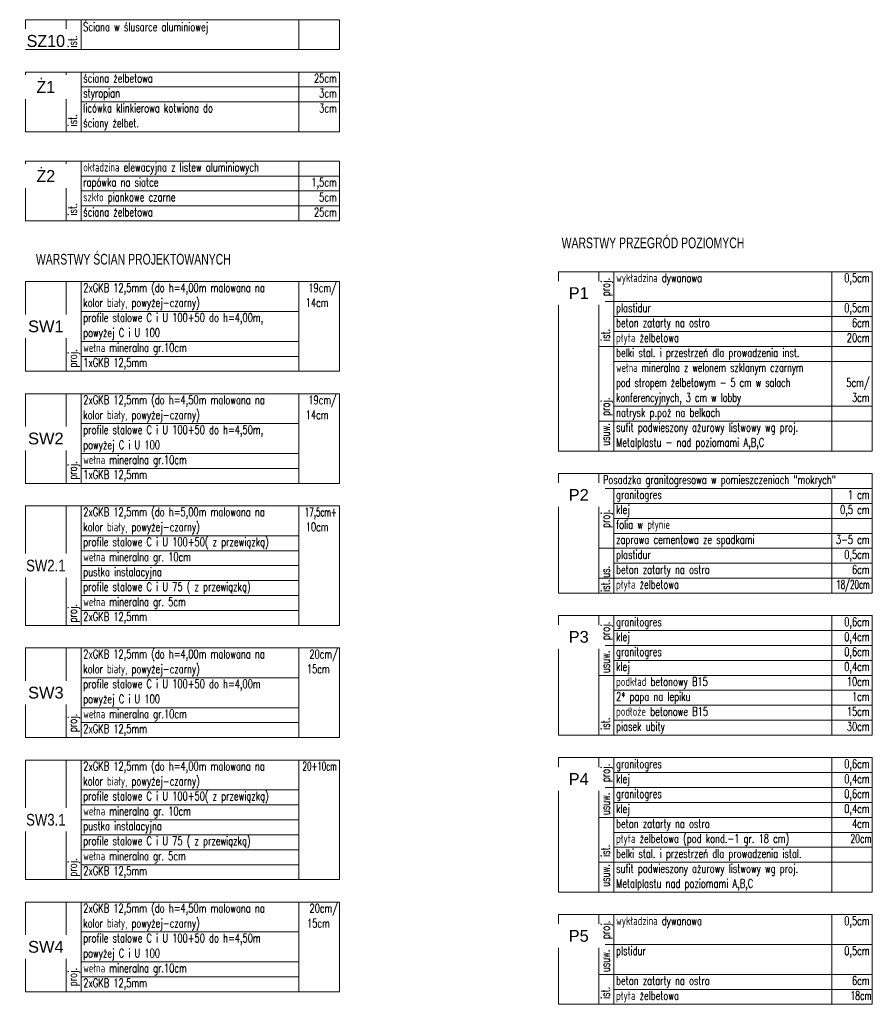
# Model space of a CAD drawing. Header units: centimetres. Extents: x -228435 to 46820, y -89367 to 152985.
# Tile 3 of 256: x -228435 to -188502, y 12990 to 59089. Entities that reach past the tile are written whole.
import ezdxf
from ezdxf.enums import TextEntityAlignment as Align

# ---------------------------------------------------------------- set-up
doc = ezdxf.new("R2010")
doc.units = ezdxf.units.CM
doc.header["$LTSCALE"] = 50
doc.layers.get('0').update_dxf_attribs({"color": 8})
for name, color, linetype in [('P1$0$ARCH_INFO_OPISY', 8, 'Continuous'), ('P2$0$ARCH_INFO_OPISY', 8, 'Continuous'), ('P3$0$ARCH_INFO_OPISY', 8, 'Continuous'), ('P4$0$ARCH_INFO_OPISY', 8, 'Continuous'), ('P5$0$ARCH_INFO_OPISY', 8, 'Continuous'), ('przegrody dla rzutów$0$ARCH_INFO_OPISY', 8, 'Continuous'), ('przegrody dla rzutów$0$RYSUNKOWE_XREF', 8, 'Continuous'), ('SW1$0$ARCH_INFO_OPISY', 8, 'Continuous'), ('SW2$0$ARCH_INFO_OPISY', 8, 'Continuous'), ('SW2_1$0$ARCH_INFO_OPISY', 8, 'Continuous'), ('SW3$0$ARCH_INFO_OPISY', 8, 'Continuous'), ('SW3_1$0$ARCH_INFO_OPISY', 8, 'Continuous'), ('SW4$0$ARCH_INFO_OPISY', 8, 'Continuous'), ('SZ10$0$Pu1$0$ARCH_INFO_OPISY', 8, 'Continuous'), ('Ż1$0$ARCH_INFO_OPISY', 8, 'Continuous'), ('Ż1$0$Pu1$0$ARCH_INFO_OPISY', 8, 'Continuous'), ('Ż2$0$ARCH_INFO_OPISY', 8, 'Continuous'), ('Ż2$0$Pu1$0$ARCH_INFO_OPISY', 8, 'Continuous')]:
    doc.layers.add(name, color=color, linetype=linetype)
for name, color, linetype, lineweight in [('P1$0$ARCH_TABELKA', 8, 'Continuous', 5), ('P2$0$ARCH_TABELKA', 8, 'Continuous', 5), ('P3$0$ARCH_TABELKA', 8, 'Continuous', 5), ('P4$0$ARCH_TABELKA', 8, 'Continuous', 5), ('P5$0$ARCH_TABELKA', 8, 'Continuous', 5), ('SW1$0$ARCH_TABELKA', 8, 'Continuous', 5), ('SW2$0$ARCH_TABELKA', 8, 'Continuous', 5), ('SW2_1$0$ARCH_TABELKA', 8, 'Continuous', 5), ('SW3$0$ARCH_TABELKA', 8, 'Continuous', 5), ('SW3_1$0$ARCH_TABELKA', 8, 'Continuous', 5), ('SW4$0$ARCH_TABELKA', 8, 'Continuous', 5), ('SZ10$0$Pu1$0$ARCH_TABELKA', 8, 'Continuous', 5), ('Ż1$0$ARCH_TABELKA', 8, 'Continuous', 5), ('Ż2$0$ARCH_TABELKA', 8, 'Continuous', 5)]:
    doc.layers.add(name, color=color, linetype=linetype, lineweight=lineweight)
doc.styles.add('P1$0$Arial', font='ARIAL.TTF')
doc.styles.add('P1$0$Romans', font='Romans.shx')
doc.styles.add('P2$0$Arial', font='ARIAL.TTF')
doc.styles.add('P2$0$Romans', font='Romans.shx')
doc.styles.add('P3$0$Arial', font='ARIAL.TTF')
doc.styles.add('P3$0$Romans', font='Romans.shx')
doc.styles.add('P4$0$Arial', font='ARIAL.TTF')
doc.styles.add('P4$0$Romans', font='Romans.shx')
doc.styles.add('P5$0$Arial', font='ARIAL.TTF')
doc.styles.add('P5$0$Romans', font='Romans.shx')
doc.styles.add('przegrody dla rzutów$0$Arial', font='ARIAL.TTF')
doc.styles.add('SW1$0$Arial', font='ARIAL.TTF')
doc.styles.add('SW1$0$Romans', font='Romans.shx')
doc.styles.add('SW2$0$Arial', font='ARIAL.TTF')
doc.styles.add('SW2$0$Romans', font='Romans.shx')
doc.styles.add('SW2_1$0$Arial', font='ARIAL.TTF')
doc.styles.add('SW2_1$0$Romans', font='Romans.shx')
doc.styles.add('SW3$0$Arial', font='ARIAL.TTF')
doc.styles.add('SW3$0$Romans', font='Romans.shx')
doc.styles.add('SW3_1$0$Arial', font='ARIAL.TTF')
doc.styles.add('SW3_1$0$Romans', font='Romans.shx')
doc.styles.add('SW4$0$Arial', font='ARIAL.TTF')
doc.styles.add('SW4$0$Romans', font='Romans.shx')
doc.styles.add('SZ10$0$Pu1$0$Romans', font='Romans.shx')
doc.styles.add('SZ10$0$Pu1$0$Standard', font='txt')
doc.styles.add('Ż1$0$Pu1$0$Standard', font='txt')
doc.styles.add('Ż1$0$Romans', font='Romans.shx')
doc.styles.add('Ż2$0$Pu1$0$Standard', font='txt')
doc.styles.add('Ż2$0$Romans', font='Romans.shx')

# ---------------------------------------------------------------- blocks, each defined once
blk = doc.blocks.new('Ż1')
at = {"layer": 'Ż1$0$ARCH_TABELKA'}
blk.add_line((-41322, 4632.7), (-41322, 4352.7), dxfattribs=at)
blk.add_lwpolyline([(-42602, 4632.7), (-41132, 4632.7), (-41132, 4352.7), (-42602, 4352.7)], close=True, dxfattribs=at)
for points in [[(-42412, 4632.7), (-42412, 4352.7)], [(-42342, 4632.7), (-42342, 4352.7)], [(-42342, 4562.7), (-41132, 4562.7)], [(-42342, 4492.7), (-41132, 4492.7)], [(-42342, 4352.7), (-41132, 4352.7)]]:
    blk.add_lwpolyline(points, dxfattribs=at)
at = {"layer": 'Ż1$0$ARCH_INFO_OPISY', "color": 191, "style": 'Ż1$0$Romans', "width": 0.7}
for s, p in [('ściana żelbetowa', (-42331.9, 4583.8)), ('styropian', (-42331.9, 4513.8)), ('licówka klinkierowa kotwiona do', (-42331.9, 4443.8)), ('ściany żelbet.', (-42331.9, 4373.8))]:
    blk.add_text(s, height=40.5, dxfattribs=at).set_placement(p)
for s, p in [('25cm', (-41144.3, 4583.4)), ('3cm', (-41144.3, 4513.4)), ('3cm', (-41144.3, 4443.4))]:
    blk.add_text(s, height=40.5, dxfattribs=at).set_placement(p, align=Align.RIGHT)
blk.add_text('ist.', height=40.5, rotation=90, dxfattribs=at).set_placement((-42361.8, 4377.9))
at = {"layer": 'Ż1$0$Pu1$0$ARCH_INFO_OPISY', "color": 191, "insert": (-42507, 4562.7), "char_height": 56.25, "width": 190, "attachment_point": 5, "style": 'Ż1$0$Pu1$0$Standard', "bg_fill": 2}
blk.add_mtext('Ż1', dxfattribs=at)
blk = doc.blocks.new('SW1')
at = {"layer": 'SW1$0$ARCH_TABELKA'}
blk.add_line((-44422, 4633.3), (-44422, 4213.3), dxfattribs=at)
for points in [[(-44232, 4213.3), (-45702, 4213.3), (-45702, 4633.3), (-44232, 4633.3), (-44232, 4213.3)], [(-45512, 4633.3), (-45512, 4213.3)], [(-45442, 4633.3), (-45442, 4213.3)], [(-45442, 4493.3), (-44422, 4493.3)], [(-45442, 4353.3), (-44422, 4353.3)], [(-45442, 4283.3), (-44422, 4283.3)]]:
    blk.add_lwpolyline(points, dxfattribs=at)
at = {"layer": 'SW1$0$ARCH_INFO_OPISY', "color": 191, "style": 'SW1$0$Romans', "width": 0.7}
for s, p in [('2xGKB 12,5mm (do h=4,00m malowana na ', (-45431.9, 4584.4)), ('kolor biały, powyżej-czarny)', (-45431.9, 4514.4)), ('14cm', (-44389.6, 4514.4)), ('profile stalowe C i U 100+50 do h=4,00m,', (-45431.9, 4444.4)), ('powyżej C i U 100', (-45432, 4374)), ('wełna mineralna gr.10cm ', (-45432, 4304)), ('1xGKB 12,5mm  ', (-45431.9, 4234.4))]:
    blk.add_text(s, height=40.5, dxfattribs=at).set_placement(p)
blk.add_text('19cm/', height=40.5, dxfattribs=at).set_placement((-44244.3, 4584), align=Align.RIGHT)
blk.add_text('proj.', height=40.5, rotation=90, dxfattribs=at).set_placement((-45461.8, 4230.8))
at = {"layer": 'SW1$0$ARCH_INFO_OPISY', "color": 191, "insert": (-45607, 4423.3), "char_height": 55, "width": 190, "attachment_point": 5, "style": 'SW1$0$Arial', "bg_fill": 2}
blk.add_mtext('SW1', dxfattribs=at)
blk = doc.blocks.new('SW2')
at = {"layer": 'SW2$0$ARCH_TABELKA'}
blk.add_line((-44422, 4633.3), (-44422, 4213.3), dxfattribs=at)
for points in [[(-44232, 4213.3), (-45702, 4213.3), (-45702, 4633.3), (-44232, 4633.3), (-44232, 4213.3)], [(-45512, 4633.3), (-45512, 4213.3)], [(-45442, 4633.3), (-45442, 4213.3)], [(-45442, 4493.3), (-44422, 4493.3)], [(-45442, 4353.3), (-44422, 4353.3)], [(-45442, 4283.3), (-44422, 4283.3)]]:
    blk.add_lwpolyline(points, dxfattribs=at)
at = {"layer": 'SW2$0$ARCH_INFO_OPISY', "color": 191, "style": 'SW2$0$Romans', "width": 0.7}
for s, p in [('2xGKB 12,5mm (do h=4,50m malowana na ', (-45431.9, 4584.4)), ('kolor biały, powyżej-czarny)', (-45431.9, 4514.4)), ('14cm', (-44389.6, 4514.4)), ('profile stalowe C i U 100+50 do h=4,50m,', (-45431.9, 4444.4)), ('powyżej C i U 100', (-45432, 4374)), ('wełna mineralna gr.10cm ', (-45432, 4304)), ('1xGKB 12,5mm  ', (-45431.9, 4234.4))]:
    blk.add_text(s, height=40.5, dxfattribs=at).set_placement(p)
blk.add_text('19cm/', height=40.5, dxfattribs=at).set_placement((-44244.3, 4584), align=Align.RIGHT)
blk.add_text('proj.', height=40.5, rotation=90, dxfattribs=at).set_placement((-45461.8, 4230.8))
at = {"layer": 'SW2$0$ARCH_INFO_OPISY', "color": 191, "insert": (-45607, 4423.3), "char_height": 55, "width": 190, "attachment_point": 5, "style": 'SW2$0$Arial', "bg_fill": 2}
blk.add_mtext('SW2', dxfattribs=at)
blk = doc.blocks.new('SW4')
at = {"layer": 'SW4$0$ARCH_TABELKA'}
blk.add_line((-44422, 4633.3), (-44422, 4213.3), dxfattribs=at)
for points in [[(-44232, 4213.3), (-45702, 4213.3), (-45702, 4633.3), (-44232, 4633.3), (-44232, 4213.3)], [(-45512, 4633.3), (-45512, 4213.3)], [(-45442, 4633.3), (-45442, 4213.3)], [(-45442, 4493.3), (-44422, 4493.3)], [(-45442, 4353.3), (-44422, 4353.3)], [(-45442, 4283.3), (-44422, 4283.3)]]:
    blk.add_lwpolyline(points, dxfattribs=at)
at = {"layer": 'SW4$0$ARCH_INFO_OPISY', "color": 191, "style": 'SW4$0$Romans', "width": 0.7}
for s, p in [('2xGKB 12,5mm (do h=4,50m malowana na ', (-45431.9, 4584.4)), ('kolor biały, powyżej-czarny)', (-45431.9, 4514.4)), ('15cm', (-44383.8, 4514.4)), ('profile stalowe C i U 100+50 do h=4,50m', (-45431.9, 4444.4)), ('powyżej C i U 100', (-45432, 4374)), ('wełna mineralna gr.10cm', (-45432, 4304)), ('2xGKB 12,5mm  ', (-45431.9, 4234.4))]:
    blk.add_text(s, height=40.5, dxfattribs=at).set_placement(p)
blk.add_text('20cm/', height=40.5, dxfattribs=at).set_placement((-44238.4, 4584), align=Align.RIGHT)
blk.add_text('proj.', height=40.5, rotation=90, dxfattribs=at).set_placement((-45461.8, 4239.1))
at = {"layer": 'SW4$0$ARCH_INFO_OPISY', "color": 191, "insert": (-45607, 4423.3), "char_height": 55, "width": 190, "attachment_point": 5, "style": 'SW4$0$Arial', "bg_fill": 2}
blk.add_mtext('SW4', dxfattribs=at)
blk = doc.blocks.new('P1')
at = {"layer": 'P1$0$ARCH_TABELKA'}
blk.add_line((-38222, 4633.3), (-38222, 3793.3), dxfattribs=at)
blk.add_lwpolyline([(-39502, 4633.3), (-38032, 4633.3), (-38032, 3793.3), (-39502, 3793.3)], close=True, dxfattribs=at)
for points in [[(-39312, 4633.3), (-39312, 3793.3)], [(-39242, 4633.3), (-39242, 3793.3)], [(-39312, 4493.3), (-38032, 4493.3)], [(-39242, 4423.3), (-38032, 4423.3)], [(-39242, 4353.3), (-38032, 4353.3)], [(-39312, 4283.3), (-38032, 4283.3)], [(-39242, 4213.3), (-38032, 4213.3)], [(-39242, 4003.3), (-38032, 4003.3)], [(-39312, 3933.3), (-38032, 3933.3)], [(-39242, 3793.3), (-38032, 3793.3)]]:
    blk.add_lwpolyline(points, dxfattribs=at)
at = {"layer": 'P1$0$ARCH_INFO_OPISY', "color": 191, "style": 'P1$0$Romans'}
for s, width, p in [('wykładzina dywanowa ', 0.7, (-39231.9, 4584.4)), ('plastidur', 0.7, (-39232, 4444)), ('beton zatarty na ostro', 0.7, (-39232, 4374)), ('płyta żelbetowa', 0.7, (-39232, 4304)), ('belki stal. i przestrzeń dla prowadzenia inst.', 0.7, (-39232, 4234)), ('wełna mineralna z welonem szklanym czarnym', 0.68, (-39232, 4164)), ('pod stropem żelbetowym - 5 cm w salach  ', 0.68, (-39232, 4094)), ('konferencyjnych, 3 cm w lobby', 0.68, (-39232, 4024)), ('natrysk p.poż na belkach', 0.7, (-39232, 3954)), ('sufit podwieszony ażurowy listwowy wg proj. ', 0.7, (-39232, 3884)), ('Metalplastu - nad poziomami A,B,C', 0.7, (-39232, 3814))]:
    blk.add_text(s, height=40.5, dxfattribs=dict(at, width=width)).set_placement(p)
at = {"layer": 'P1$0$ARCH_INFO_OPISY', "color": 191, "style": 'P1$0$Romans', "width": 0.7}
for s, p in [('0,5cm', (-38044.3, 4584)), ('0,5cm', (-38044.3, 4444)), ('6cm', (-38044.3, 4374)), ('20cm', (-38044.3, 4304)), ('5cm/', (-38044.3, 4094)), ('3cm', (-38044.3, 4024))]:
    blk.add_text(s, height=40.5, dxfattribs=at).set_placement(p, align=Align.RIGHT)
for s, p in [('proj.', (-39261.8, 4518.5)), ('proj.', (-39261.8, 4518.5)), ('ist.', (-39261.8, 4308.5)), ('proj.', (-39261.8, 3958.5)), ('usuw.', (-39261.8, 3818.5))]:
    blk.add_text(s, height=40.5, rotation=90, dxfattribs=at).set_placement(p)
at = {"layer": 'P1$0$ARCH_INFO_OPISY', "color": 191, "insert": (-39407, 4533.3), "char_height": 55, "width": 190, "attachment_point": 5, "style": 'P1$0$Arial', "bg_fill": 2}
blk.add_mtext('P1', dxfattribs=at)
blk = doc.blocks.new('P2')
at = {"layer": 'P2$0$ARCH_TABELKA'}
blk.add_line((-38222, 3688.3), (-38222, 3198.3), dxfattribs=at)
blk.add_lwpolyline([(-39502, 3758.3), (-38032, 3758.3), (-38032, 3198.3), (-39502, 3198.3)], close=True, dxfattribs=at)
for points in [[(-39312, 3758.3), (-39312, 3198.3)], [(-39242, 3758.3), (-38032, 3758.3)], [(-39312, 3688.3), (-38032, 3688.3)], [(-39242, 3688.3), (-39242, 3198.3)], [(-39242, 3618.3), (-38032, 3618.3)], [(-39242, 3548.3), (-38032, 3548.3)], [(-39242, 3478.3), (-38032, 3478.3)], [(-39312, 3408.3), (-38032, 3408.3)], [(-39242, 3338.3), (-38032, 3338.3)], [(-39312, 3268.3), (-38032, 3268.3)], [(-39242, 3268.3), (-38032, 3268.3)], [(-39242, 3198.3), (-38032, 3198.3)]]:
    blk.add_lwpolyline(points, dxfattribs=at)
at = {"layer": 'P2$0$ARCH_INFO_OPISY', "color": 191, "style": 'P2$0$Romans', "width": 0.7}
for s, p in [('Posadzka granitogresowa w pomieszczeniach "mokrych"', (-39293.4, 3709.4)), ('granitogres', (-39231.9, 3639.4)), ('klej', (-39231.9, 3569.4)), ('folia w płynie', (-39231.9, 3499.4)), ('zaprawa cementowa ze spadkami', (-39231.9, 3429.4)), ('plastidur', (-39232, 3359)), ('beton zatarty na ostro', (-39232, 3289)), ('płyta żelbetowa', (-39232, 3219))]:
    blk.add_text(s, height=40.5, dxfattribs=at).set_placement(p)
at = {"layer": 'P2$0$ARCH_INFO_OPISY', "color": 191, "style": 'P2$0$Romans'}
for s, width, p in [('1 cm', 0.7, (-38044.3, 3639)), ('0,5 cm', 0.7, (-38044.3, 3569)), ('3-5 cm', 0.7, (-38044.3, 3429)), ('0,5cm', 0.7, (-38044.3, 3359)), ('6cm', 0.7, (-38044.3, 3289)), ('18/20cm', 0.6, (-38044.3, 3219))]:
    blk.add_text(s, height=40.5, dxfattribs=dict(at, width=width)).set_placement(p, align=Align.RIGHT)
at = {"layer": 'P2$0$ARCH_INFO_OPISY', "color": 191, "style": 'P2$0$Romans', "width": 0.7}
for s, p in [('proj.', (-39261.8, 3503.5)), ('us.', (-39261.8, 3270.3)), ('ist.', (-39261.8, 3204.5))]:
    blk.add_text(s, height=40.5, rotation=90, dxfattribs=at).set_placement(p)
at = {"layer": 'P2$0$ARCH_INFO_OPISY', "color": 191, "insert": (-39407, 3658.3), "char_height": 55, "width": 190, "attachment_point": 5, "style": 'P2$0$Arial', "bg_fill": 2}
blk.add_mtext('P2', dxfattribs=at)
blk = doc.blocks.new('P3')
at = {"layer": 'P3$0$ARCH_TABELKA'}
blk.add_line((-38222, 3373.3), (-38222, 2813.3), dxfattribs=at)
blk.add_lwpolyline([(-39502, 3373.3), (-38032, 3373.3), (-38032, 2813.3), (-39502, 2813.3)], close=True, dxfattribs=at)
for points in [[(-39312, 3373.3), (-39312, 2813.3)], [(-39242, 3373.3), (-39242, 2813.3)], [(-39242, 3303.3), (-38032, 3303.3)], [(-39312, 3233.3), (-38032, 3233.3)], [(-39242, 3163.3), (-38032, 3163.3)], [(-39312, 3093.3), (-38032, 3093.3)], [(-39242, 3093.3), (-38032, 3093.3)], [(-39242, 3023.3), (-38032, 3023.3)], [(-39242, 2953.3), (-38032, 2953.3)], [(-39242, 2883.3), (-38032, 2883.3)], [(-39242, 2813.3), (-38032, 2813.3)]]:
    blk.add_lwpolyline(points, dxfattribs=at)
at = {"layer": 'P3$0$ARCH_INFO_OPISY', "color": 191, "style": 'P3$0$Romans', "width": 0.7}
for s, p in [('granitogres', (-39232, 3324)), ('klej', (-39232, 3254)), ('granitogres', (-39232, 3184)), ('klej', (-39232, 3114)), ('podkład betonowy B15', (-39232, 3044)), ('2* papa na lepiku', (-39232, 2974)), ('podłoże betonowe B15', (-39232, 2904)), ('piasek ubity', (-39232, 2834))]:
    blk.add_text(s, height=40.5, dxfattribs=at).set_placement(p)
for s, p in [('proj.', (-39261.8, 3258.5)), ('usuw.', (-39261.8, 3104.1)), ('ist.', (-39261.8, 2838.5))]:
    blk.add_text(s, height=40.5, rotation=90, dxfattribs=at).set_placement(p)
for s, p in [('0,6cm', (-38044.3, 3324)), ('0,4cm', (-38044.3, 3254)), ('0,6cm', (-38044.3, 3184)), ('0,4cm', (-38044.3, 3114)), ('10cm', (-38044.3, 3044)), ('1cm', (-38044.3, 2974)), ('15cm', (-38044.3, 2904)), ('30cm', (-38044.3, 2834))]:
    blk.add_text(s, height=40.5, dxfattribs=at).set_placement(p, align=Align.RIGHT)
at = {"layer": 'P3$0$ARCH_INFO_OPISY', "color": 191, "insert": (-39407, 3273.3), "char_height": 55, "width": 190, "attachment_point": 5, "style": 'P3$0$Arial', "bg_fill": 2}
blk.add_mtext('P3', dxfattribs=at)
blk = doc.blocks.new('P4')
at = {"layer": 'P4$0$ARCH_TABELKA'}
blk.add_line((-38222, 2638.3), (-38222, 2008.3), dxfattribs=at)
blk.add_lwpolyline([(-39502, 2638.3), (-38032, 2638.3), (-38032, 2008.3), (-39502, 2008.3)], close=True, dxfattribs=at)
for points in [[(-39312, 2638.3), (-39312, 2008.3)], [(-39242, 2638.3), (-39242, 2008.3)], [(-39242, 2568.3), (-38032, 2568.3)], [(-39312, 2498.3), (-38032, 2498.3)], [(-39242, 2428.3), (-38032, 2428.3)], [(-39312, 2358.3), (-38032, 2358.3)], [(-39242, 2288.3), (-38032, 2288.3)], [(-39242, 2218.3), (-38032, 2218.3)], [(-39312, 2148.3), (-38032, 2148.3)], [(-39312, 2008.3), (-38032, 2008.3)], [(-39242, 2008.3), (-38032, 2008.3)]]:
    blk.add_lwpolyline(points, dxfattribs=at)
at = {"layer": 'P4$0$ARCH_INFO_OPISY', "color": 191, "style": 'P4$0$Romans', "width": 0.7}
for s, p in [('granitogres', (-39232, 2589)), ('klej', (-39232, 2519)), ('granitogres', (-39232, 2449)), ('klej', (-39232, 2379)), ('beton zatarty na ostro', (-39232, 2309)), ('płyta żelbetowa (pod kond.-1 gr. 18 cm)', (-39232, 2239)), ('belki stal. i przestrzeń dla prowadzenia istal.', (-39232, 2169)), ('sufit podwieszony ażurowy listwowy wg proj. ', (-39232, 2099)), ('Metalplastu nad poziomami A,B,C', (-39232, 2029))]:
    blk.add_text(s, height=40.5, dxfattribs=at).set_placement(p)
at = {"layer": 'P4$0$ARCH_INFO_OPISY', "color": 191, "style": 'P4$0$Romans'}
for s, width, p in [('0,6cm', 0.7, (-38044.3, 2589)), ('0,4cm', 0.7, (-38044.3, 2519)), ('0,6cm', 0.7, (-38044.3, 2449)), ('0,4cm', 0.7, (-38044.3, 2379)), ('4cm', 0.7, (-38044.3, 2309)), ('20cm', 0.65, (-38035.2, 2239))]:
    blk.add_text(s, height=40.5, dxfattribs=dict(at, width=width)).set_placement(p, align=Align.RIGHT)
at = {"layer": 'P4$0$ARCH_INFO_OPISY', "color": 191, "style": 'P4$0$Romans', "width": 0.7}
for s, p in [('proj.', (-39261.8, 2523.5)), ('usuw.', (-39261.8, 2369.1)), ('ist.', (-39261.8, 2173.5)), ('usuw.', (-39261.8, 2033.5))]:
    blk.add_text(s, height=40.5, rotation=90, dxfattribs=at).set_placement(p)
at = {"layer": 'P4$0$ARCH_INFO_OPISY', "color": 191, "insert": (-39407, 2538.3), "char_height": 55, "width": 190, "attachment_point": 5, "style": 'P4$0$Arial', "bg_fill": 2}
blk.add_mtext('P4', dxfattribs=at)
blk = doc.blocks.new('Ż2')
at = {"layer": 'Ż2$0$ARCH_TABELKA'}
blk.add_line((-39772, 3418.3), (-39772, 3138.3), dxfattribs=at)
blk.add_lwpolyline([(-41052, 3418.3), (-39582, 3418.3), (-39582, 3138.3), (-41052, 3138.3)], close=True, dxfattribs=at)
for points in [[(-40862, 3418.3), (-40862, 3138.3)], [(-40792, 3418.3), (-40792, 3138.3)], [(-40792, 3348.3), (-39582, 3348.3)], [(-40792, 3278.3), (-39582, 3278.3)], [(-40792, 3208.3), (-39582, 3208.3)], [(-40792, 3138.3), (-39582, 3138.3)]]:
    blk.add_lwpolyline(points, dxfattribs=at)
at = {"layer": 'Ż2$0$ARCH_INFO_OPISY', "color": 191, "style": 'Ż2$0$Romans', "width": 0.7}
for s, p in [('okładzina elewacyjna z listew aluminiowych', (-40781.9, 3369.4)), ('rapówka na siatce', (-40781.9, 3299.4)), ('szkło piankowe czarne', (-40781.9, 3229.4)), ('ściana żelbetowa', (-40781.9, 3159.4))]:
    blk.add_text(s, height=40.5, dxfattribs=at).set_placement(p)
for s, p in [('1,5cm', (-39594.3, 3299)), ('5cm', (-39594.3, 3229)), ('25cm', (-39594.3, 3159))]:
    blk.add_text(s, height=40.5, dxfattribs=at).set_placement(p, align=Align.RIGHT)
blk.add_text('ist.', height=40.5, rotation=90, dxfattribs=at).set_placement((-40811.8, 3163.5))
at = {"layer": 'Ż2$0$Pu1$0$ARCH_INFO_OPISY', "color": 191, "insert": (-40957, 3348.3), "char_height": 56.25, "width": 190, "attachment_point": 5, "style": 'Ż2$0$Pu1$0$Standard', "bg_fill": 2}
blk.add_mtext('Ż2', dxfattribs=at)
blk = doc.blocks.new('SZ10')
at = {"layer": 'SZ10$0$Pu1$0$ARCH_TABELKA'}
for p, q in [((-40792, 2508.3), (-40792, 2368.3)), ((-39772, 2508.3), (-39772, 2368.3))]:
    blk.add_line(p, q, dxfattribs=at)
for points in [[(-41052, 2368.3), (-41052, 2508.3), (-39582, 2508.3), (-39582, 2368.3)], [(-40862, 2508.3), (-40862, 2368.3)]]:
    blk.add_lwpolyline(points, dxfattribs=at)
at = {"layer": 'SZ10$0$Pu1$0$ARCH_INFO_OPISY', "color": 191, "style": 'SZ10$0$Pu1$0$Romans', "width": 0.7}
blk.add_text('Ściana w ślusarce aluminiowej', height=40.5, dxfattribs=at).set_placement((-40782, 2454.8))
at = {"layer": 'SZ10$0$Pu1$0$ARCH_INFO_OPISY', "color": 191, "insert": (-40957, 2408.3), "char_height": 56.25, "width": 190, "attachment_point": 5, "style": 'SZ10$0$Pu1$0$Standard', "bg_fill": 2}
blk.add_mtext('SZ10', dxfattribs=at)
at = {"layer": 'SZ10$0$Pu1$0$ARCH_TABELKA'}
blk.add_lwpolyline([(-41052, 2368.3), (-39582, 2368.3)], dxfattribs=at)
at = {"layer": 'SZ10$0$Pu1$0$ARCH_INFO_OPISY', "color": 191, "style": 'SZ10$0$Pu1$0$Romans', "width": 0.7}
blk.add_text('ist.', height=40.5, rotation=90, dxfattribs=at).set_placement((-40811.8, 2377.5))
blk = doc.blocks.new('P5')
at = {"layer": 'P5$0$ARCH_TABELKA'}
blk.add_line((-38222, 2638.3), (-38222, 2218.3), dxfattribs=at)
blk.add_lwpolyline([(-39502, 2638.3), (-38032, 2638.3), (-38032, 2218.3), (-39502, 2218.3)], close=True, dxfattribs=at)
for points in [[(-39312, 2638.3), (-39312, 2218.3)], [(-39242, 2638.3), (-39242, 2218.3)], [(-39312, 2498.3), (-38032, 2498.3)], [(-39312, 2358.3), (-38032, 2358.3)], [(-39242, 2288.3), (-38032, 2288.3)], [(-39312, 2218.3), (-38032, 2218.3)], [(-39312, 2218.3), (-38032, 2218.3)], [(-39242, 2218.3), (-38032, 2218.3)], [(-39242, 2218.3), (-38032, 2218.3)]]:
    blk.add_lwpolyline(points, dxfattribs=at)
at = {"layer": 'P5$0$ARCH_INFO_OPISY', "color": 191, "style": 'P5$0$Romans', "width": 0.7}
for s, p in [('wykładzina dywanowa', (-39232, 2589)), ('plstidur', (-39232, 2449)), ('beton zatarty na ostro', (-39232, 2309)), ('płyta żelbetowa', (-39232, 2239))]:
    blk.add_text(s, height=40.5, dxfattribs=at).set_placement(p)
at = {"layer": 'P5$0$ARCH_INFO_OPISY', "color": 191, "style": 'P5$0$Romans'}
for s, width, p in [('0,5cm', 0.7, (-38044.3, 2589)), ('0,5cm', 0.7, (-38044.3, 2449)), ('6cm', 0.7, (-38044.3, 2309)), ('18cm', 0.65, (-38035.2, 2239))]:
    blk.add_text(s, height=40.5, dxfattribs=dict(at, width=width)).set_placement(p, align=Align.RIGHT)
at = {"layer": 'P5$0$ARCH_INFO_OPISY', "color": 191, "style": 'P5$0$Romans', "width": 0.7}
for s, p in [('proj.', (-39261.8, 2523.5)), ('usuw.', (-39261.8, 2369.1)), ('ist.', (-39261.8, 2243.5))]:
    blk.add_text(s, height=40.5, rotation=90, dxfattribs=at).set_placement(p)
at = {"layer": 'P5$0$ARCH_INFO_OPISY', "color": 191, "insert": (-39407, 2538.3), "char_height": 55, "width": 190, "attachment_point": 5, "style": 'P5$0$Arial', "bg_fill": 2}
blk.add_mtext('P5', dxfattribs=at)
blk = doc.blocks.new('SW3')
at = {"layer": 'SW3$0$ARCH_TABELKA'}
blk.add_line((-44422, 4633.3), (-44422, 4213.3), dxfattribs=at)
for points in [[(-44232, 4213.3), (-45702, 4213.3), (-45702, 4633.3), (-44232, 4633.3), (-44232, 4213.3)], [(-45512, 4633.3), (-45512, 4213.3)], [(-45442, 4633.3), (-45442, 4213.3)], [(-45442, 4493.3), (-44422, 4493.3)], [(-45442, 4353.3), (-44422, 4353.3)], [(-45442, 4283.3), (-44422, 4283.3)]]:
    blk.add_lwpolyline(points, dxfattribs=at)
at = {"layer": 'SW3$0$ARCH_INFO_OPISY', "color": 191, "style": 'SW3$0$Romans', "width": 0.7}
for s, p in [('2xGKB 12,5mm (do h=4,00m malowana na ', (-45431.9, 4584.4)), ('kolor biały, powyżej-czarny)', (-45431.9, 4514.4)), ('15cm', (-44384.4, 4514.4)), ('profile stalowe C i U 100+50 do h=4,00m', (-45431.9, 4444.4)), ('powyżej C i U 100', (-45432, 4374)), ('wełna mineralna gr.10cm', (-45432, 4304)), ('2xGKB 12,5mm  ', (-45431.9, 4234.4))]:
    blk.add_text(s, height=40.5, dxfattribs=at).set_placement(p)
blk.add_text('20cm/', height=40.5, dxfattribs=at).set_placement((-44239, 4584), align=Align.RIGHT)
blk.add_text('proj.', height=40.5, rotation=90, dxfattribs=at).set_placement((-45461.8, 4239.1))
at = {"layer": 'SW3$0$ARCH_INFO_OPISY', "color": 191, "insert": (-45607, 4423.3), "char_height": 55, "width": 190, "attachment_point": 5, "style": 'SW3$0$Arial', "bg_fill": 2}
blk.add_mtext('SW3', dxfattribs=at)
blk = doc.blocks.new('SW3_1')
at = {"layer": 'SW3_1$0$ARCH_TABELKA'}
blk.add_line((-44422, 4633.3), (-44422, 4073.3), dxfattribs=at)
for points in [[(-44232, 4073.3), (-45702, 4073.3), (-45702, 4633.3), (-44232, 4633.3), (-44232, 4073.3)], [(-45512, 4633.3), (-45512, 4073.3)], [(-45442, 4633.3), (-45442, 4073.3)], [(-45442, 4493.3), (-44422, 4493.3)], [(-45442, 4423.3), (-44422, 4423.3)], [(-45442, 4353.3), (-44422, 4353.3)], [(-45442, 4283.3), (-44422, 4283.3)], [(-45442, 4213.3), (-44422, 4213.3)], [(-45442, 4143.3), (-44422, 4143.3)]]:
    blk.add_lwpolyline(points, dxfattribs=at)
at = {"layer": 'SW3_1$0$ARCH_INFO_OPISY', "color": 191, "style": 'SW3_1$0$Romans', "width": 0.7}
for s, p in [('2xGKB 12,5mm (do h=4,00m malowana na ', (-45431.9, 4584.4)), ('kolor biały, powyżej-czarny)', (-45431.9, 4514.4)), ('profile stalowe C i U 100+50( z przewiązką) ', (-45431.9, 4444.4)), ('wełna mineralna gr. 10cm', (-45432, 4374)), ('pustka instalacyjna', (-45431.9, 4304.4)), ('profile stalowe C i U 75 ( z przewiązką) ', (-45431.9, 4234.4)), ('wełna mineralna gr. 5cm', (-45432, 4164)), ('2xGKB 12,5mm  ', (-45431.9, 4094.4))]:
    blk.add_text(s, height=40.5, dxfattribs=at).set_placement(p)
at = {"layer": 'SW3_1$0$ARCH_INFO_OPISY', "color": 191, "style": 'SW3_1$0$Romans', "width": 0.6}
blk.add_text('20+10cm', height=40.5, dxfattribs=at).set_placement((-44244.3, 4584), align=Align.RIGHT)
at = {"layer": 'SW3_1$0$ARCH_INFO_OPISY', "color": 191, "style": 'SW3_1$0$Romans', "width": 0.7}
blk.add_text('proj.', height=40.5, rotation=90, dxfattribs=at).set_placement((-45461.8, 4087.6))
at = {"layer": 'SW3_1$0$ARCH_INFO_OPISY', "color": 191, "insert": (-45607, 4353.3), "char_height": 55, "width": 190, "attachment_point": 5, "style": 'SW3_1$0$Arial', "bg_fill": 2}
blk.add_mtext('{\\W0.8;SW3.1}', dxfattribs=at)
blk = doc.blocks.new('SW2_1')
at = {"layer": 'SW2_1$0$ARCH_TABELKA'}
blk.add_line((-44422, 4633.3), (-44422, 4073.3), dxfattribs=at)
for points in [[(-44232, 4073.3), (-45702, 4073.3), (-45702, 4633.3), (-44232, 4633.3), (-44232, 4073.3)], [(-45512, 4633.3), (-45512, 4073.3)], [(-45442, 4633.3), (-45442, 4073.3)], [(-45442, 4493.3), (-44422, 4493.3)], [(-45442, 4423.3), (-44422, 4423.3)], [(-45442, 4353.3), (-44422, 4353.3)], [(-45442, 4283.3), (-44422, 4283.3)], [(-45442, 4213.3), (-44422, 4213.3)], [(-45442, 4143.3), (-44422, 4143.3)]]:
    blk.add_lwpolyline(points, dxfattribs=at)
at = {"layer": 'SW2_1$0$ARCH_INFO_OPISY', "color": 191, "style": 'SW2_1$0$Romans', "width": 0.7}
for s, p in [('2xGKB 12,5mm (do h=5,00m malowana na ', (-45431.9, 4584.4)), ('kolor biały, powyżej-czarny)', (-45431.9, 4514.4)), ('10cm', (-44389.6, 4514.4)), ('profile stalowe C i U 100+50( z przewiązką) ', (-45431.9, 4444.4)), ('wełna mineralna gr. 10cm', (-45432, 4374)), ('pustka instalacyjna', (-45431.9, 4304.4)), ('profile stalowe C i U 75 ( z przewiązką) ', (-45431.9, 4234.4)), ('wełna mineralna gr. 5cm', (-45432, 4164)), ('2xGKB 12,5mm  ', (-45431.9, 4094.4))]:
    blk.add_text(s, height=40.5, dxfattribs=at).set_placement(p)
at = {"layer": 'SW2_1$0$ARCH_INFO_OPISY', "color": 191, "style": 'SW2_1$0$Romans', "width": 0.6}
blk.add_text('17,5cm+', height=40.5, dxfattribs=at).set_placement((-44244.3, 4584), align=Align.RIGHT)
at = {"layer": 'SW2_1$0$ARCH_INFO_OPISY', "color": 191, "style": 'SW2_1$0$Romans', "width": 0.7}
blk.add_text('proj.', height=40.5, rotation=90, dxfattribs=at).set_placement((-45461.8, 4087.6))
at = {"layer": 'SW2_1$0$ARCH_INFO_OPISY', "color": 191, "insert": (-45607, 4353.3), "char_height": 55, "width": 190, "attachment_point": 5, "style": 'SW2_1$0$Arial', "bg_fill": 2}
blk.add_mtext('{\\W0.8;SW2.1}', dxfattribs=at)
blk = doc.blocks.new('przegrody dla rzutów')
at = {"layer": 'przegrody dla rzutów$0$RYSUNKOWE_XREF'}
for name, p in [('SZ10', (30350, 7900.6)), ('Ż1', (31900, 5531.2)), ('Ż2', (30350, 6328.7)), ('P1', (31295.7, 4595.7)), ('SW1', (35000, 4549.4)), ('SW2', (35000, 4024.4)), ('P2', (31295.7, 4525.7)), ('SW2_1', (35000, 3499.4)), ('P3', (31295.7, 4245.7)), ('SW3', (35000, 2834.4)), ('SW3_1', (35000, 2309.4)), ('P4', (31295.7, 4315.7)), ('SW4', (35000, 1644.4)), ('P5', (31295.7, 3580.7))]:
    blk.add_blockref(name, p, dxfattribs=at)
at = {"layer": 'przegrody dla rzutów$0$ARCH_INFO_OPISY', "color": 191, "style": 'przegrody dla rzutów$0$Arial', "width": 0.7}
for s, p in [('WARSTWY PRZEGRÓD POZIOMYCH', (-8191.2, 9339)), ('WARSTWY ŚCIAN PROJEKTOWANYCH', (-10653.5, 9262.4))]:
    blk.add_text(s, height=50, dxfattribs=at).set_placement(p)

msp = doc.modelspace()

# ---------------------------------------------------------------- block references
at = {"xscale": 10, "yscale": 10, "zscale": 10}
msp.add_blockref('przegrody dla rzutów', (-121140, -45000), dxfattribs=at)

doc.saveas('drawing.dxf')
